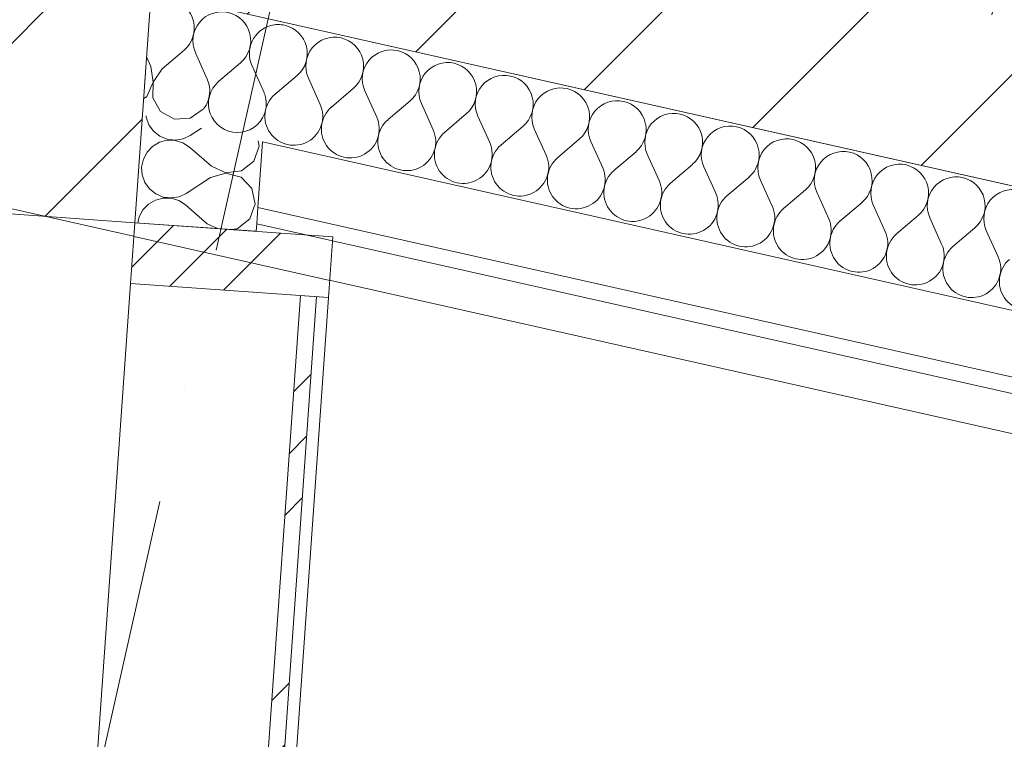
# Model space of a CAD drawing. Header units: millimetres. Extents: x -7213913 to -6930487, y 6129472 to 6353620.
# Tile 177 of 256: x -7186069 to -7184854, y 6172306 to 6173194. Entities that reach past the tile are written whole.
import ezdxf
from ezdxf.enums import TextEntityAlignment as Align

# ---------------------------------------------------------------- set-up
doc = ezdxf.new("R2010")
doc.units = ezdxf.units.MM
doc.header["$MEASUREMENT"] = 0
doc.set_wipeout_variables(frame=1)
doc.linetypes.add('Wipeout_Contour', pattern=[1000, 0, -1000])
doc.linetypes.add('Штрихпунктирная', pattern=[670.277762, 352.777767, -176.388884, 0, -141.111112])
for name, color, linetype, lineweight in [('0_Ном._пера__120', 7, 'Continuous', 0), ('АР-Стены_внешние_.АР_Ном._пера__1', 7, 'Continuous', 0), ('АР-Стены_Наружные ВИТРАЖ_Ном._пера__120', 7, 'Continuous', 0), ('АР-Стены_Перегородки_межквартирные_200.АР_Ном._пера__1', 7, 'Continuous', 15), ('АР-Чертеж-Оси_Осевые размеры.АР_Ном._пера__120', 7, 'Continuous', 0)]:
    doc.layers.add(name, color=color, linetype=linetype, lineweight=lineweight)
for name, color, linetype in [('АР-Стены_внешние_.АР', 7, 'Continuous'), ('АР-Стены_Наружные ВИТРАЖ', 7, 'Continuous'), ('АР-Стены_Перегородки_межквартирные_200.АР', 7, 'Continuous'), ('АР-Чертеж-Оси_Осевые размеры.АР', 7, 'Continuous')]:
    doc.layers.add(name, color=color, linetype=linetype)
doc.styles.add('РЎР“Р•РќР•Р\xa0Р\x98Р\xa0_РЎРўР\x98Р›Р¬_5', font='GOTHIC.TTF')
pattern_1 = [(45, (-6566190.34, 6562677.8), (-176.776695, 176.776695), []), (45, (-6566225.7, 6562713.15), (-176.776695, 176.776695), []), (45, (-6566261.05, 6562748.5), (-176.776695, 176.776695), [])]
pattern_2 = [(45, (-6566190.34, 6562677.8), (-127.279217, 127.279217), [])]

# ---------------------------------------------------------------- blocks, each defined once
blk = doc.blocks.new('Навесная Стена_34_1', base_point=(-6566190.3, 6562677.8))
at = {"layer": 'АР-Стены_Наружные ВИТРАЖ_Ном._пера__120', "color": 7, "linetype": 'Continuous', "lineweight": 0, "flags": 128}
for points in [[(-7185932.2, 6172868.4), (-7186008, 6171795.5)], [(-7185687.8, 6172851.2), (-7185763.6, 6171778.2)]]:
    blk.add_lwpolyline(points, dxfattribs=at)
at = {"color": 254, "linetype": 'Wipeout_Contour', "lineweight": 0, "ltscale": 37890896.67508965}
blk.add_wipeout([(-7185778.6, 6171779.3), (-7185702.8, 6172852.2), (-7185722.7, 6172853.7), (-7185798.5, 6171780.7)], dxfattribs=at).dxf.layer = 'АР-Стены_Наружные ВИТРАЖ'
at = {"layer": 'АР-Стены_Наружные ВИТРАЖ', "linetype": 'Continuous', "lineweight": 0, "true_color": 0x000000}
h = blk.add_hatch(dxfattribs=at)
h.set_pattern_fill('АЛЮМИНИЙ_0001', color=18, style=0, pattern_type=2)
h.set_pattern_definition(pattern_1)
h.paths.add_polyline_path([(-7185778.6, 6171779.3), (-7185702.8, 6172852.2), (-7185722.7, 6172853.7), (-7185798.5, 6171780.7)])
at = {"layer": 'АР-Стены_Наружные ВИТРАЖ_Ном._пера__120', "color": 7, "linetype": 'Continuous', "lineweight": 0, "flags": 128}
blk.add_lwpolyline([(-7185778.6, 6171779.3), (-7185798.5, 6171780.7), (-7185722.7, 6172853.7), (-7185702.8, 6172852.2)], close=True, dxfattribs=at)
at = {"color": 254, "linetype": 'Wipeout_Contour', "lineweight": 0, "ltscale": 37892582.45033607}
blk.add_wipeout([(-7185682.5, 6172926), (-7185926.9, 6172943.3), (-7185932.2, 6172868.4), (-7185687.8, 6172851.2)], dxfattribs=at).dxf.layer = 'АР-Стены_Наружные ВИТРАЖ'
at = {"layer": 'АР-Стены_Наружные ВИТРАЖ', "linetype": 'Continuous', "lineweight": 0, "true_color": 0x000000}
h = blk.add_hatch(dxfattribs=at)
h.set_pattern_fill('АЛЮМИНИЙ_0001', color=18, style=0, pattern_type=2)
h.set_pattern_definition(pattern_1)
h.paths.add_polyline_path([(-7185682.5, 6172926), (-7185926.9, 6172943.3), (-7185932.2, 6172868.4), (-7185687.8, 6172851.2)])
at = {"layer": 'АР-Стены_Наружные ВИТРАЖ_Ном._пера__120', "color": 7, "linetype": 'Continuous', "lineweight": 0, "flags": 128}
blk.add_lwpolyline([(-7185682.5, 6172926), (-7185687.8, 6172851.2), (-7185932.2, 6172868.4), (-7185926.9, 6172943.3)], close=True, dxfattribs=at)
blk = doc.blocks.new('Стена_276_1', base_point=(-7185998.3, 6173350.6))
at = {"layer": 'АР-Стены_Перегородки_межквартирные_200.АР', "linetype": 'Continuous', "lineweight": 0, "true_color": 0x000000}
h = blk.add_hatch(dxfattribs=at)
h.set_pattern_fill('БЛОКИ_БЕТОННЫЕ_ЭФФЕКТИВН_78', color=18, style=0, pattern_type=2)
h.set_pattern_definition(pattern_2)
h.paths.add_polyline_path([(-7186104.1, 6173271.8), (-7186126.5, 6172957.4), (-7185927, 6172943.3), (-7185906.8, 6173227.5)])
at = {"layer": 'АР-Стены_Перегородки_межквартирные_200.АР_Ном._пера__1', "color": 7, "linetype": 'Continuous', "lineweight": 15, "flags": 128}
for points in [[(-7186104.1, 6173271.8), (-7186126.5, 6172957.4)], [(-7185927, 6172943.3), (-7185906.8, 6173227.5)], [(-7186126.5, 6172957.4), (-7185927, 6172943.3)]]:
    blk.add_lwpolyline(points, dxfattribs=at)
blk = doc.blocks.new('Стена_376_1', base_point=(-7185998.3, 6173350.6))
at = {"layer": 'АР-Стены_внешние_.АР', "linetype": 'Continuous', "lineweight": 0, "true_color": 0x000000}
h = blk.add_hatch(dxfattribs=at)
h.set_pattern_fill('БЛОКИ_БЕТОННЫЕ_ЭФФЕКТИВН_78', color=18, style=0, pattern_type=2)
h.set_pattern_definition(pattern_2)
h.paths.add_polyline_path([(-7185976.4, 6173448.1), (-7186020.2, 6173253), (-7183929, 6172783.3), (-7183861.6, 6172973.2)])
at = {"layer": 'АР-Стены_внешние_.АР_Ном._пера__1', "color": 7, "linetype": 'Continuous', "lineweight": 15, "flags": 128}
blk.add_lwpolyline([(-7185906.8, 6173227.5), (-7183929, 6172783.3)], dxfattribs=at)
blk = doc.blocks.new('*X787', base_point=(-6566190.3, 6562677.8))
at = {"layer": 'АР-Стены_внешние_.АР_Ном._пера__1', "color": 7, "linetype": 'Continuous', "lineweight": 0}
for p, q in [((-7185901.9, 6173216.6), (-7185907.8, 6173213.6)), ((-7185907.3, 6173136.1), (-7185912.5, 6173147.7)), ((-7185893.3, 6173133), (-7185872, 6173151.2)), ((-7185904.4, 6173116.8), (-7185907.3, 6173136.1)), ((-7185893.3, 6173133), (-7185904.1, 6173116.7)), ((-7185912.2, 6173098.9), (-7185904.4, 6173116.8)), ((-7185904.1, 6173116.7), (-7185904.8, 6173097.2)), ((-7185916.1, 6173096.1), (-7185912.2, 6173098.9)), ((-7185904.8, 6173097.2), (-7185895.1, 6173080.3)), ((-7185858.5, 6173072.1), (-7185842.5, 6173083.2)), ((-7185842.5, 6173083.2), (-7185841.8, 6173084.8)), ((-7185895.1, 6173080.3), (-7185878, 6173071)), ((-7185878, 6173071), (-7185858.5, 6173072.1))]:
    blk.add_line(p, q, dxfattribs=at)
blk = doc.blocks.new('*X789', base_point=(-6566190.3, 6562677.8))
at = {"layer": 'АР-Стены_внешние_.АР_Ном._пера__1', "color": 7, "linetype": 'Continuous', "lineweight": 0}
for p, q in [((-7185872, 6173151.2), (-7185866.1, 6173156.2)), ((-7185837.6, 6173120.5), (-7185852.2, 6173153)), ((-7185823.6, 6173117.3), (-7185796.5, 6173140.5)), ((-7185767.9, 6173104.8), (-7185782.5, 6173137.4))]:
    blk.add_line(p, q, dxfattribs=at)
for centre, start, end in [((-7185889.3, 6173183.3), 77.3418, 110.6664), ((-7185889.3, 6173183.3), 310.4719, 77.3418), ((-7185819.6, 6173167.7), 77.3418, 204.2117), ((-7185819.6, 6173167.7), 310.4719, 77.3418), ((-7185749.9, 6173152), 105.3174, 204.2117), ((-7185870.1, 6173105.8), 323.1383, 24.2117), ((-7185800.4, 6173090.2), 130.4719, 339.0882), ((-7185800.4, 6173090.2), 12.8322, 24.2117)]:
    blk.add_arc(centre, 35.7, start, end, dxfattribs=at)
blk = doc.blocks.new('*X790', base_point=(-6566190.3, 6562677.8))
at = {"layer": 'АР-Стены_внешние_.АР_Ном._пера__1', "color": 7, "linetype": 'Continuous', "lineweight": 0}
for p, q in [((-7185753.9, 6173101.7), (-7185726.8, 6173124.9)), ((-7185698.2, 6173089.1), (-7185712.8, 6173121.7)), ((-7185684.2, 6173086), (-7185657.1, 6173109.2)), ((-7185628.5, 6173073.5), (-7185643.1, 6173106.1)), ((-7185614.5, 6173070.4), (-7185587.4, 6173093.5)), ((-7185558.8, 6173057.8), (-7185573.4, 6173090.4)), ((-7185544.9, 6173054.7), (-7185517.7, 6173077.9)), ((-7185489.1, 6173042.2), (-7185503.7, 6173074.8)), ((-7185475.2, 6173039.1), (-7185448, 6173062.2)), ((-7185419.4, 6173026.5), (-7185434.1, 6173059.1)), ((-7185405.5, 6173023.4), (-7185378.3, 6173046.6)), ((-7185349.7, 6173010.9), (-7185364.4, 6173043.5)), ((-7185335.8, 6173007.8), (-7185308.6, 6173030.9)), ((-7185280, 6172995.2), (-7185294.7, 6173027.8)), ((-7185266.1, 6172992.1), (-7185238.9, 6173015.3)), ((-7185210.3, 6172979.6), (-7185225, 6173012.2)), ((-7185196.4, 6172976.5), (-7185169.2, 6172999.6)), ((-7185140.6, 6172963.9), (-7185155.3, 6172996.5)), ((-7185126.7, 6172960.8), (-7185099.5, 6172984)), ((-7185070.9, 6172948.3), (-7185085.6, 6172980.9)), ((-7185057, 6172945.1), (-7185029.8, 6172968.3)), ((-7185001.3, 6172932.6), (-7185015.9, 6172965.2)), ((-7184987.3, 6172929.5), (-7184960.1, 6172952.7)), ((-7184931.6, 6172917), (-7184946.2, 6172949.5)), ((-7184917.6, 6172913.8), (-7184890.5, 6172937)), ((-7184861.9, 6172901.3), (-7184876.5, 6172933.9))]:
    blk.add_line(p, q, dxfattribs=at)
for centre, start, end in [((-7185749.9, 6173152), 77.3418, 105.3174), ((-7185749.9, 6173152), 310.4719, 77.3418), ((-7185680.3, 6173136.4), 77.3418, 204.2117), ((-7185680.3, 6173136.4), 310.4719, 77.3418), ((-7185610.6, 6173120.7), 77.3418, 204.2117), ((-7185610.6, 6173120.7), 310.4719, 77.3418), ((-7185540.9, 6173105.1), 77.3418, 204.2117), ((-7185540.9, 6173105.1), 310.4719, 77.3418), ((-7185471.2, 6173089.4), 77.3418, 204.2117), ((-7185471.2, 6173089.4), 310.4719, 77.3418), ((-7185401.5, 6173073.8), 77.3418, 204.2117), ((-7185401.5, 6173073.8), 310.4719, 77.3418), ((-7185800.4, 6173090.2), 339.0882, 12.8321), ((-7185730.8, 6173074.5), 130.4719, 24.2117), ((-7185331.8, 6173058.1), 77.3418, 204.2117), ((-7185661.1, 6173058.9), 130.4719, 24.2117), ((-7185331.8, 6173058.1), 310.4719, 77.3418), ((-7185591.4, 6173043.2), 130.4719, 24.2117), ((-7185262.1, 6173042.5), 77.3418, 204.2117), ((-7185262.1, 6173042.5), 310.4719, 77.3418), ((-7185192.4, 6173026.8), 77.3418, 204.2117), ((-7185192.4, 6173026.8), 310.4719, 77.3418), ((-7185521.7, 6173027.5), 130.4719, 24.2117), ((-7185122.7, 6173011.1), 77.3418, 204.2117), ((-7185122.7, 6173011.1), 310.4719, 77.3418), ((-7185452, 6173011.9), 130.4719, 24.2117), ((-7185382.3, 6172996.2), 130.4719, 24.2117), ((-7185053, 6172995.5), 77.3418, 204.2117), ((-7185053, 6172995.5), 310.4719, 77.3418), ((-7184983.3, 6172979.8), 77.3418, 204.2117), ((-7184983.3, 6172979.8), 310.4719, 77.3418), ((-7185312.6, 6172980.6), 130.4719, 24.2117), ((-7184913.6, 6172964.2), 77.3418, 204.2117), ((-7184913.6, 6172964.2), 310.4719, 77.3418), ((-7185242.9, 6172964.9), 130.4719, 24.2117), ((-7185173.2, 6172949.3), 130.4719, 24.2117), ((-7184843.9, 6172948.5), 77.3418, 204.2117), ((-7185103.5, 6172933.6), 130.4719, 24.2117), ((-7185033.8, 6172918), 130.4719, 24.2117), ((-7184964.1, 6172902.3), 130.4719, 24.2117), ((-7184894.4, 6172886.7), 130.4719, 24.2117), ((-7184824.7, 6172871), 130.4719, 24.2117)]:
    blk.add_arc(centre, 35.7, start, end, dxfattribs=at)
blk = doc.blocks.new('Стена_380_1', base_point=(-7185906.9, 6173227.5))
at = {"layer": 'АР-Стены_внешние_.АР_Ном._пера__1', "color": 7, "linetype": 'Continuous', "lineweight": 0}
for p, q in [((-7185769.5, 6173042.9), (-7185775.2, 6172962.2)), ((-7185769.5, 6173042.9), (-7183783, 6172596.8)), ((-7185775.2, 6172962.2), (-7185776.6, 6172942.1)), ((-7185775.2, 6172962.2), (-7183662.5, 6172487.7))]:
    blk.add_line(p, q, dxfattribs=at)
at = {"layer": 'АР-Стены_внешние_.АР_Ном._пера__1', "color": 7, "linetype": 'Continuous', "lineweight": 0, "flags": 128}
for points in [[(-7185906.9, 6173227.5), (-7185917.5, 6173076.2)], [(-7183732.4, 6172739.2), (-7185906.9, 6173227.5)], [(-7185776.6, 6172942.1), (-7183570.9, 6172446.7)]]:
    blk.add_lwpolyline(points, dxfattribs=at)
at = {"layer": 'АР-Стены_внешние_.АР', "color": 7, "lineweight": 0}
for name in ['*X787', '*X789', '*X790']:
    blk.add_blockref(name, (-6566190.3, 6562677.8), dxfattribs=at)
blk = doc.blocks.new('*X801', base_point=(-6566190.3, 6562677.8))
at = {"layer": 'АР-Стены_внешние_.АР_Ном._пера__1', "color": 7, "linetype": 'Continuous', "lineweight": 0}
blk.add_line((-7185782.6, 6172955.1), (-7185779.6, 6172963.2), dxfattribs=at)
blk = doc.blocks.new('*X802', base_point=(-6566190.3, 6562677.8))
at = {"layer": 'АР-Стены_внешние_.АР_Ном._пера__1', "color": 7, "linetype": 'Continuous', "lineweight": 0}
for p, q in [((-7185780.1, 6173019.2), (-7185773.5, 6173037.6)), ((-7185773.5, 6173037.6), (-7185774.8, 6173044.1)), ((-7185795.4, 6173007.1), (-7185780.1, 6173019.2)), ((-7185805.8, 6173005.9), (-7185795.4, 6173007.1)), ((-7185795.9, 6172999.6), (-7185803.8, 6173001.7)), ((-7185782.5, 6172985.5), (-7185795.9, 6172999.6)), ((-7185778.5, 6172966.3), (-7185782.5, 6172985.5)), ((-7185779.6, 6172963.2), (-7185778.5, 6172966.3))]:
    blk.add_line(p, q, dxfattribs=at)
blk = doc.blocks.new('*X803', base_point=(-6566190.3, 6562677.8))
at = {"layer": 'АР-Стены_внешние_.АР_Ном._пера__1', "color": 7, "linetype": 'Continuous', "lineweight": 0}
for p, q in [((-7185912.9, 6173075.1), (-7185912.8, 6173073.5)), ((-7185912.8, 6173073.5), (-7185909.5, 6173064.2)), ((-7185909.5, 6173064.2), (-7185903.7, 6173056.2)), ((-7185844.5, 6173059.8), (-7185858.5, 6173050.8)), ((-7185903.7, 6173056.2), (-7185896, 6173050)), ((-7185896, 6173050), (-7185886.9, 6173046.2)), ((-7185886.9, 6173046.2), (-7185877.1, 6173045.1)), ((-7185877.1, 6173045.1), (-7185867.4, 6173046.6)), ((-7185867.4, 6173046.6), (-7185858.5, 6173050.8)), ((-7185905, 6173037.5), (-7185911.8, 6173030.4)), ((-7185896.5, 6173042.5), (-7185905, 6173037.5)), ((-7185887, 6173045), (-7185896.5, 6173042.5)), ((-7185877.2, 6173044.8), (-7185887, 6173045)), ((-7185867.7, 6173041.9), (-7185877.2, 6173044.8)), ((-7185859.5, 6173036.5), (-7185867.7, 6173041.9)), ((-7185832.5, 6173013.1), (-7185859.5, 6173036.5)), ((-7185916.4, 6173021.7), (-7185918.5, 6173012)), ((-7185911.8, 6173030.4), (-7185916.4, 6173021.7)), ((-7185918.5, 6173012), (-7185917.8, 6173002.2)), ((-7185832.5, 6173013.1), (-7185814.8, 6173004.9)), ((-7185917.8, 6173002.2), (-7185914.5, 6172992.9)), ((-7185833.5, 6172998.9), (-7185863.5, 6172979.5)), ((-7185814.8, 6173004.6), (-7185833.5, 6172998.9)), ((-7185814.8, 6173004.9), (-7185805.8, 6173005.9)), ((-7185803.8, 6173001.7), (-7185814.8, 6173004.6)), ((-7185914.5, 6172992.9), (-7185908.8, 6172984.9)), ((-7185908.8, 6172984.9), (-7185901, 6172978.8)), ((-7185892, 6172973.7), (-7185901.6, 6172971.3)), ((-7185901, 6172978.8), (-7185892, 6172975)), ((-7185892, 6172975), (-7185882.2, 6172973.8)), ((-7185882.2, 6172973.5), (-7185892, 6172973.7)), ((-7185882.2, 6172973.8), (-7185872.4, 6172975.4)), ((-7185872.8, 6172970.6), (-7185882.2, 6172973.5)), ((-7185872.4, 6172975.4), (-7185863.5, 6172979.5)), ((-7185910.1, 6172966.3), (-7185916.9, 6172959.1)), ((-7185901.6, 6172971.3), (-7185910.1, 6172966.3)), ((-7185864.5, 6172965.3), (-7185872.8, 6172970.6)), ((-7185837.5, 6172941.9), (-7185864.5, 6172965.3)), ((-7185921.5, 6172950.4), (-7185923.1, 6172943)), ((-7185916.9, 6172959.1), (-7185921.5, 6172950.4)), ((-7185800.5, 6172935.9), (-7185785.1, 6172948)), ((-7185785.1, 6172948), (-7185782.6, 6172955.1)), ((-7185837.5, 6172941.9), (-7185825.1, 6172936.1)), ((-7185808.7, 6172934.9), (-7185800.5, 6172935.9))]:
    blk.add_line(p, q, dxfattribs=at)
blk = doc.blocks.new('Стена_385_1', base_point=(-7185926.9, 6172943.3))
at = {"layer": 'АР-Стены_внешние_.АР_Ном._пера__1', "color": 7, "linetype": 'Continuous', "lineweight": 0}
for p, q in [((-7185769.5, 6173042.9), (-7185775.2, 6172962.2)), ((-7185775.2, 6172962.2), (-7185776.6, 6172942.1))]:
    blk.add_line(p, q, dxfattribs=at)
at = {"layer": 'АР-Стены_внешние_.АР_Ном._пера__1', "color": 7, "linetype": 'Continuous', "lineweight": 0, "flags": 128}
for points in [[(-7185917.5, 6173076.2), (-7185926.9, 6172943.3)], [(-7185777.3, 6172932.7), (-7185926.9, 6172943.3)], [(-7185777.3, 6172932.7), (-7185776.6, 6172942.1)]]:
    blk.add_lwpolyline(points, dxfattribs=at)
at = {"layer": 'АР-Стены_внешние_.АР', "color": 7, "lineweight": 0}
for name in ['*X803', '*X802', '*X801']:
    blk.add_blockref(name, (-6566190.3, 6562677.8), dxfattribs=at)
blk = doc.blocks.new('Стена_395_1', base_point=(-7184891.6, 6173102))
at = {"layer": 'АР-Стены_внешние_.АР', "linetype": 'Continuous', "lineweight": 0, "true_color": 0x000000}
h = blk.add_hatch(dxfattribs=at)
h.set_pattern_fill('БЛОКИ_БЕТОННЫЕ_ЭФФЕКТИВН_78', color=18, style=0, pattern_type=2)
h.set_pattern_definition(pattern_2)
h.paths.add_polyline_path([(-7184674.6, 6173155.7), (-7184619.8, 6173399.6), (-7184814.9, 6173443.5), (-7184869.7, 6173199.6)])
at = {"layer": 'АР-Стены_внешние_.АР_Ном._пера__1', "color": 7, "linetype": 'Continuous', "lineweight": 15, "flags": 128}
for points in [[(-7184814.9, 6173443.5), (-7184869.7, 6173199.6)], [(-7184619.8, 6173399.6), (-7184814.9, 6173443.5)], [(-7184674.6, 6173155.7), (-7184619.8, 6173399.6)]]:
    blk.add_lwpolyline(points, dxfattribs=at)
blk = doc.blocks.new('Полилиния_1_1', base_point=(-7183881.2, 6172466.9))
at = {"layer": '0_Ном._пера__120', "color": 7, "linetype": 'Continuous', "lineweight": 0, "flags": 128}
blk.add_lwpolyline([(-7183881.2, 6172466.9), (-7186841.8, 6173131.8), (-7187722.3, 6174095)], dxfattribs=at)
blk = doc.blocks.new('Стандартный Маркер Сетки[226]_1', base_point=(-7179800.8, 6199738.6))
at = {"layer": 'АР-Чертеж-Оси_Осевые размеры.АР_Ном._пера__120', "color": 7, "linetype": 'Штрихпунктирная', "lineweight": 0}
blk.add_line((-7180020, 6198762.9), (-7194792, 6132990.9), dxfattribs=at)
at = {"layer": 'АР-Чертеж-Оси_Осевые размеры.АР_Ном._пера__120', "color": 7, "lineweight": 0, "style": 'РЎР“Р•РќР•Р\xa0Р\x98Р\xa0_РЎРўР\x98Р›Р¬_5'}
blk.add_attdef('AC_MarkerText_1', text='', height=350, rotation=347.3417, dxfattribs=at).set_placement((-7195050.8, 6131708.4), align=Align.TOP_CENTER)

msp = doc.modelspace()

# ---------------------------------------------------------------- block references
at = {"layer": 'АР-Стены_внешние_.АР', "color": 7, "lineweight": 0}
msp.add_blockref('Стена_395_1', (-7184891.6, 6173102), dxfattribs=at)
at = {"layer": 'АР-Стены_Наружные ВИТРАЖ', "linetype": 'Continuous', "lineweight": 0}
msp.add_blockref('Навесная Стена_34_1', (-6566190.3, 6562677.8), dxfattribs=at)

# ---------------------------------------------------------------- next in the draw order: block references
at = {"color": 7, "linetype": 'Continuous', "lineweight": 0}
msp.add_blockref('Полилиния_1_1', (-7183881.2, 6172466.9), dxfattribs=at)
at = {"layer": 'АР-Стены_внешние_.АР', "color": 7, "lineweight": 0}
for name, p in [('Стена_376_1', (-7185998.3, 6173350.6)), ('Стена_380_1', (-7185906.9, 6173227.5)), ('Стена_385_1', (-7185926.9, 6172943.3))]:
    msp.add_blockref(name, p, dxfattribs=at)
at = {"layer": 'АР-Стены_Перегородки_межквартирные_200.АР', "color": 7, "lineweight": 0}
msp.add_blockref('Стена_276_1', (-7185998.3, 6173350.6), dxfattribs=at)
at = {"layer": 'АР-Чертеж-Оси_Осевые размеры.АР', "color": 8, "linetype": 'Continuous', "lineweight": 15}
msp.add_blockref('Стандартный Маркер Сетки[226]_1', (-7179800.8, 6199738.6), dxfattribs=at)

doc.saveas('drawing.dxf')
